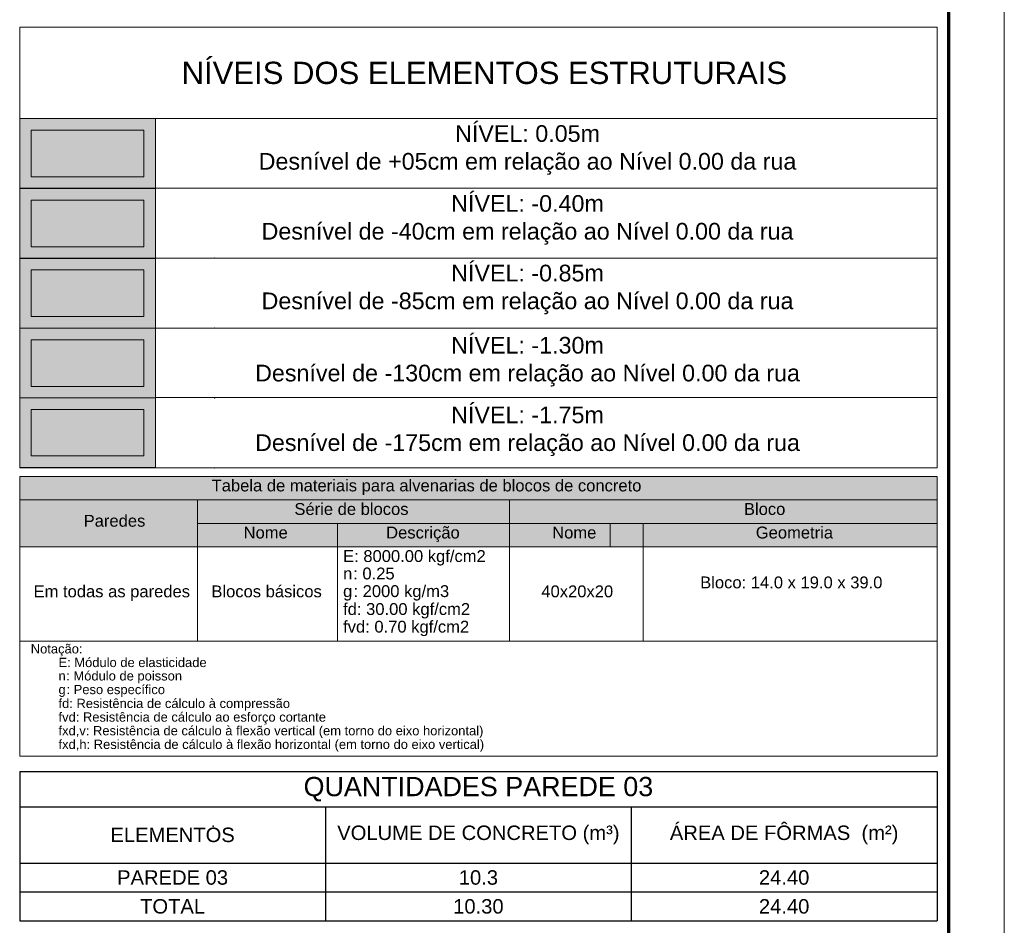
# Model space of a CAD drawing. Header units: millimetres. Extents: x 83 to 471, y -739 to 93.
# Tile 102 of 185: x 195 to 213, y -422 to -406. Entities that reach past the tile are written whole.
import ezdxf
from ezdxf.enums import TextEntityAlignment as Align

# ---------------------------------------------------------------- set-up
doc = ezdxf.new("R2010")
doc.units = ezdxf.units.MM
for name, color, linetype, lineweight in [('__MAGNUS.Margem', 7, 'Continuous', 70), ('__MAGNUS.Selo', 7, 'Continuous', 30), ('COTAS', 250, 'Continuous', 5), ('TAB_BLOCO_ALV', 7, 'Continuous', 0), ('TABELAS', 7, 'Continuous', 9), ('VIG_HATCH', 7, 'Continuous', 0)]:
    doc.layers.add(name, color=color, linetype=linetype, lineweight=lineweight)
doc.styles.add('Arial', font='arial.ttf')
doc.styles.add('Arial Narrow', font='ARIALN.TTF')

# ---------------------------------------------------------------- blocks, each defined once
blk = doc.blocks.new('*U1864')
at = {"layer": '__MAGNUS.Margem', "lineweight": 9}
blk.add_line((183.08, -12.28), (183.08, 828.72), dxfattribs=at)
at = {"layer": '__MAGNUS.Margem', "linetype": 'Continuous'}
blk.add_line((173.08, -2.28), (173.08, 818.72), dxfattribs=at)
at = {"layer": '__MAGNUS.Selo', "style": 'Arial Narrow', "width": 1}
for tag, height, p in [('PROPRIETÁRIO', 3.4, (17.21, 48.91)), ('EDIFICAÇÃORESIDENCIAL', 3.4, (17.21, 40.61)), ('ESTRUTURAL', 3.4, (17.8, 20.69)), ('ANTEPROJETO', 2.43, (111.69, 13.5)), ('ARQ01/01', 5.5, (139.44, 9.5)), ('INDICADA', 2.43, (111.53, 8))]:
    blk.add_attdef(tag, text='', height=height, dxfattribs=at).set_placement(p, align=Align.MIDDLE_LEFT)
at = {"layer": '__MAGNUS.Selo', "lineweight": 30, "flags": 104}
for tag, p in [('ENDEREÇODAOBRA', (17.21, 33.54)), ('ENDEREÇODAOBRA', (17.21, 27.87)), ('TÍTULO', (17.21, 10.8))]:
    blk.add_attdef(tag, text='', height=3.4, dxfattribs=at).set_placement(p, align=Align.MIDDLE_LEFT)
blk = doc.blocks.new('*T1443')
at = {"layer": 'COTAS', "color": 0, "lineweight": 25, "transparency": 16777216}
blk.add_line((0, 0), (16.511, 0), dxfattribs=at)
at = {"layer": 'COTAS', "color": 0, "lineweight": 25}
for p, q in [((0, 0), (0, -2.687)), ((16.511, 0), (16.511, -2.687)), ((0, -2.687), (5.504, -2.687))]:
    blk.add_line(p, q, dxfattribs=at)
at = {"layer": 'COTAS', "color": 0, "lineweight": -2, "transparency": 16777216}
for p, q in [((0, -0.635), (16.511, -0.635)), ((0, -1.648), (16.511, -1.648)), ((0, -2.167), (16.511, -2.167))]:
    blk.add_line(p, q, dxfattribs=at)
at = {"layer": 'COTAS', "color": 0, "lineweight": -2}
for p, q in [((5.504, -0.635), (5.504, -2.687)), ((11.007, -0.635), (11.007, -2.687)), ((5.504, -2.687), (16.511, -2.687))]:
    blk.add_line(p, q, dxfattribs=at)
at = {"layer": 'COTAS', "color": 0, "attachment_point": 5, "style": 'Arial'}
for s, insert, char_height, width in [('QUANTIDADES PAREDE 03', (8.256, -0.318), 0.34646, 16.33779), ('ELEMENTOS', (2.752, -1.141), 0.2598, 5.33044), ('{\\C256;VOLUME DE CONCRETO (m³)}', (8.256, -1.141), 0.25984, 5.33044), ('{\\C256;ÁREA DE FÔRMAS  (m²)}', (13.759, -1.141), 0.25984, 5.33044), ('PAREDE 03', (2.752, -1.908), 0.2598, 5.33044), ('10.3', (8.256, -1.908), 0.2598, 5.33044), ('24.40', (13.759, -1.908), 0.2598, 5.33044), ('TOTAL', (2.752, -2.427), 0.2598, 5.33044), ('10.30', (8.256, -2.427), 0.2598, 5.33044), ('24.40', (13.759, -2.427), 0.2598, 5.33044)]:
    blk.add_mtext(s, dxfattribs=dict(at, insert=insert, char_height=char_height, width=width))
blk = doc.blocks.new('níveis')
at = {"true_color": 0xe8e6e3}
h = blk.add_hatch(color=254, dxfattribs=at)
h.dxf.hatch_style = 1
h.paths.add_polyline_path([(-16.511, -1.978), (-14.067, -1.978), (-14.067, -3.236), (-16.511, -3.236)])
at = {"layer": 'VIG_HATCH', "true_color": 0xe6f9ff}
h = blk.add_hatch(color=7, dxfattribs=at)
h.dxf.hatch_style = 1
h.paths.add_polyline_path([(-16.511, -3.236), (-14.067, -3.236), (-14.067, -4.494), (-16.511, -4.494)])
at = {"layer": 'VIG_HATCH', "true_color": 0xe4fce3}
h = blk.add_hatch(color=7, dxfattribs=at)
h.dxf.hatch_style = 1
h.paths.add_polyline_path([(-16.511, -4.488), (-14.067, -4.488), (-14.067, -5.746), (-16.511, -5.746)])
at = {"layer": 'VIG_HATCH', "true_color": 0xffffe5}
h = blk.add_hatch(color=7, dxfattribs=at)
h.dxf.hatch_style = 1
h.paths.add_polyline_path([(-16.511, -5.746), (-14.067, -5.746), (-14.067, -7.004), (-16.511, -7.004)])
at = {"layer": 'VIG_HATCH', "true_color": 0xffe0e0}
h = blk.add_hatch(color=254, dxfattribs=at)
h.dxf.hatch_style = 1
h.paths.add_polyline_path([(-16.511, -7.004), (-14.067, -7.004), (-14.067, -8.256), (-16.511, -8.256)])
for p, q in [((-14.067, -5.746), (0, -5.746)), ((-14.067, -6.998), (0, -6.998)), ((-14.067, -8.262), (0, -8.262))]:
    blk.add_line(p, q)
for p in [(-12.999, -4.488), (-12.999, -5.746), (-12.999, -7.004), (-12.999, -8.262)]:
    blk.add_point(p)
at = {"layer": 'TABELAS'}
for p, q in [((-16.511, -1.978), (0, -1.978)), ((-16.511, -3.23), (0, -3.23)), ((-16.511, -4.488), (0, -4.488))]:
    blk.add_line(p, q, dxfattribs=at)
for points in [[(0, -0.331), (0, -8.262), (-16.511, -8.262), (-16.511, -0.331)], [(-16.511, -1.978), (-14.067, -1.978), (-14.067, -3.236), (-16.511, -3.236)], [(-16.302, -2.187), (-14.276, -2.187), (-14.276, -3.027), (-16.302, -3.027)], [(-16.511, -3.236), (-14.067, -3.236), (-14.067, -4.494), (-16.511, -4.494)], [(-16.302, -3.445), (-14.276, -3.445), (-14.276, -4.285), (-16.302, -4.285)], [(-16.511, -4.488), (-14.067, -4.488), (-14.067, -5.746), (-16.511, -5.746)], [(-16.302, -4.697), (-14.276, -4.697), (-14.276, -5.537), (-16.302, -5.537)], [(-16.511, -5.746), (-14.067, -5.746), (-14.067, -7.004), (-16.511, -7.004)], [(-16.302, -5.955), (-14.276, -5.955), (-14.276, -6.795), (-16.302, -6.795)], [(-16.511, -7.004), (-14.067, -7.004), (-14.067, -8.256), (-16.511, -8.256)], [(-16.302, -7.213), (-14.276, -7.213), (-14.276, -8.047), (-16.302, -8.047)]]:
    blk.add_lwpolyline(points, close=True, dxfattribs=at)
at = {"color": 7, "attachment_point": 2, "style": 'Arial'}
for s, width, insert, char_height in [('NÍVEIS DOS ELEMENTOS ESTRUTURAIS', 16.03427, (-8.148, -0.955), 0.4), ('NÍVEL: 0.05m\\PDesnível de +05cm em relação ao Nível 0.00 da rua', 11.19273, (-7.371, -2.096), 0.3), ('NÍVEL: -0.40m\\PDesnível de -40cm em relação ao Nível 0.00 da rua', 11.19273, (-7.371, -3.354), 0.3), ('NÍVEL: -0.85m\\PDesnível de -85cm em relação ao Nível 0.00 da rua', 11.19273, (-7.371, -4.606), 0.3), ('NÍVEL: -1.30m\\PDesnível de -130cm em relação ao Nível 0.00 da rua', 17.81152, (-7.371, -5.905), 0.3), ('NÍVEL: -1.75m\\PDesnível de -175cm em relação ao Nível 0.00 da rua', 17.81152, (-7.371, -7.157), 0.3)]:
    blk.add_mtext_dynamic_manual_height_columns(s, width=width, gutter_width=10.682, heights=[0], dxfattribs=dict(at, insert=insert, char_height=char_height))

msp = doc.modelspace()

# ---------------------------------------------------------------- hatches: boundary and pattern name
at = {"layer": 'TAB_BLOCO_ALV', "true_color": 0xdad7d3}
msp.add_hatch(color=254, dxfattribs=at).paths.add_polyline_path([(195.2149, -414.40667), (211.72592, -414.40667), (211.72592, -414.83), (195.2149, -414.83)])
at = {"layer": 'TAB_BLOCO_ALV', "true_color": 0xf2f1f0}
for points in [[(195.2149, -414.83), (198.4153, -414.83), (198.4153, -415.67667), (195.2149, -415.67667)], [(198.4153, -414.83), (204.03293, -414.83), (204.03293, -415.25334), (198.4153, -415.25334)], [(204.03293, -414.83), (211.72592, -414.83), (211.72592, -415.25334), (204.03293, -415.25334)], [(198.4153, -415.25334), (200.93413, -415.25334), (200.93413, -415.67667), (198.4153, -415.67667)], [(200.93413, -415.25334), (204.03293, -415.25334), (204.03293, -415.67667), (200.93413, -415.67667)], [(204.03293, -415.25334), (205.8448, -415.25334), (205.8448, -415.67667), (204.03293, -415.67667)], [(205.8448, -415.25334), (211.72592, -415.25334), (211.72592, -415.67667), (205.8448, -415.67667)]]:
    msp.add_hatch(color=7, dxfattribs=at).paths.add_polyline_path(points)

# ---------------------------------------------------------------- linework, layer by layer
msp.add_point((198.69915, -420.69815))
at = {"layer": 'TAB_BLOCO_ALV', "lineweight": 5}
for p, q in [((195.2149, -414.40667), (211.72592, -414.40667)), ((195.2149, -414.40667), (195.2149, -419.4401)), ((211.72592, -414.40667), (211.72592, -419.4401)), ((195.2149, -414.83), (211.72592, -414.83)), ((198.4153, -414.83), (198.4153, -417.37)), ((204.03293, -414.83), (204.03293, -417.37)), ((198.4153, -415.25334), (211.72592, -415.25334)), ((200.93413, -415.25334), (200.93413, -417.37)), ((206.43874, -415.25334), (206.43874, -417.37)), ((195.2149, -415.67667), (211.72592, -415.67667)), ((195.2149, -417.37), (211.72592, -417.37)), ((195.2149, -419.4401), (211.72592, -419.4401))]:
    msp.add_line(p, q, dxfattribs=at)
at = {"layer": 'TAB_BLOCO_ALV', "color": 254, "true_color": 0xdad7d3}
msp.add_lwpolyline([(195.2149, -414.40667), (211.72592, -414.40667), (211.72592, -414.83), (195.2149, -414.83)], close=True, dxfattribs=at)
at = {"layer": 'TAB_BLOCO_ALV', "color": 7, "true_color": 0xf2f1f0}
for points in [[(195.2149, -414.83), (198.4153, -414.83), (198.4153, -415.67667), (195.2149, -415.67667)], [(198.4153, -414.83), (204.03293, -414.83), (204.03293, -415.25334), (198.4153, -415.25334)], [(204.03293, -414.83), (211.72592, -414.83), (211.72592, -415.25334), (204.03293, -415.25334)], [(198.4153, -415.25334), (200.93413, -415.25334), (200.93413, -415.67667), (198.4153, -415.67667)], [(200.93413, -415.25334), (204.03293, -415.25334), (204.03293, -415.67667), (200.93413, -415.67667)], [(204.03293, -415.25334), (205.8448, -415.25334), (205.8448, -415.67667), (204.03293, -415.67667)], [(205.8448, -415.25334), (211.72592, -415.25334), (211.72592, -415.67667), (205.8448, -415.67667)]]:
    msp.add_lwpolyline(points, close=True, dxfattribs=at)

# ---------------------------------------------------------------- block references
msp.add_blockref('*T1443', (195.2149, -419.71588))
at = {"layer": '__MAGNUS.Selo', "color": 7, "true_color": 0xffffff, "xscale": 0.0999999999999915, "yscale": 0.0999999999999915, "zscale": 0.0999999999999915}
msp.add_blockref('*U1864', (194.62889, -454.17188), dxfattribs=at)
at = {"layer": 'COTAS'}
msp.add_blockref('níveis', (211.72592, -405.99241), dxfattribs=at)

# ---------------------------------------------------------------- texts
at = {"layer": 'TAB_BLOCO_ALV', "style": 'Arial'}
for s, height, p in [('Tabela de materiais para alvenarias de blocos de concreto', 0.2133333, (198.6693, -414.67677)), ('Série de blocos', 0.2133333, (200.15943, -415.1001)), ('Bloco', 0.213333, (208.25035, -415.1001)), ('Paredes', 0.213333, (196.36637, -415.31177)), ('Nome', 0.213333, (199.24503, -415.52344)), ('Descrição', 0.213333, (201.81043, -415.52344)), ('Nome', 0.213333, (204.79892, -415.52344)), ('Geometria', 0.213333, (208.46335, -415.52344)), ('E: 8000.00 kgf/cm2', 0.2133333, (201.03573, -415.94677)), ('n', 0.21333, (201.03573, -416.26004)), (': 0.25 ', 0.213333, (201.21777, -416.26004)), ('Bloco: 14.0 x 19.0 x 39.0', 0.2133333, (207.46295, -416.4209)), ('Em todas as paredes', 0.2133333, (195.46467, -416.58177)), ('Blocos básicos', 0.2133333, (198.66507, -416.58177)), ('g', 0.21333, (201.03573, -416.57754)), (': 2000 kg/m3', 0.2133333, (201.222, -416.57754)), ('40x20x20', 0.213333, (204.60419, -416.58177)), ('fd: 30.00 kgf/cm2', 0.2133333, (201.03573, -416.89927)), ('fvd: 0.70 kgf/cm2', 0.2133333, (201.03573, -417.21677)), ('Notação:', 0.166667, (195.41387, -417.59147)), ('E: Módulo de elasticidade', 0.1666667, (195.9134, -417.837)), ('n', 0.16667, (195.9134, -418.0783)), (': Módulo de poisson', 0.1666667, (196.0531, -418.0783)), ('g', 0.16667, (195.9134, -418.32384)), (': Peso específico', 0.1666667, (196.05733, -418.32384)), ('fd: Resistência de cálculo à compressão', 0.1666667, (195.9134, -418.5736)), ('fvd: Resistência de cálculo ao esforço cortante', 0.1666667, (195.9134, -418.81914)), ('fxd,v: Resistência de cálculo à flexão vertical (em torno do eixo horizontal)', 0.1666667, (195.9134, -419.06467)), ('fxd,h: Resistência de cálculo à flexão horizontal (em torno do eixo vertical)', 0.1666667, (195.9134, -419.3102))]:
    msp.add_text(s, height=height, dxfattribs=at).set_placement(p)

doc.saveas('drawing.dxf')
